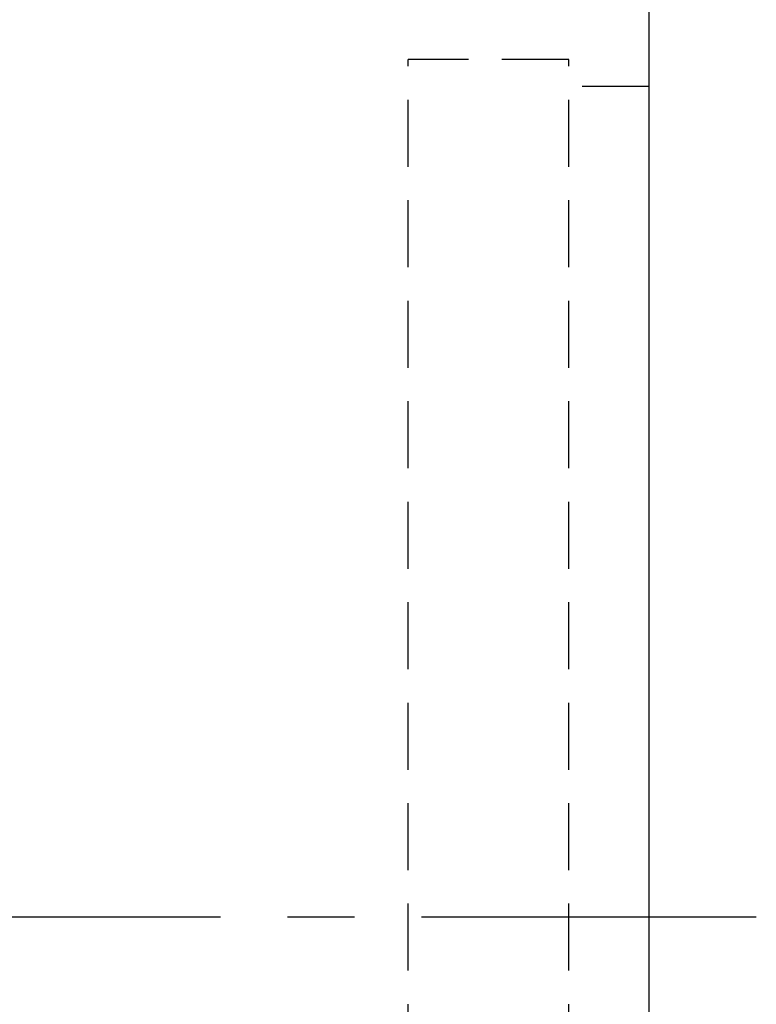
# Model space of a CAD drawing. Extents: x 249 to 715, y -91 to 372.
# Tile 48 of 49: x 675 to 689, y 89 to 108. Entities that reach past the tile are written whole.
import ezdxf

# ---------------------------------------------------------------- set-up
doc = ezdxf.new("R2010")
doc.units = 0
doc.header["$MEASUREMENT"] = 0
doc.linetypes.add('CENTER', pattern=[2, 1.25, -0.25, 0.25, -0.25])
doc.linetypes.add('HIDDEN', pattern=[0.375, 0.25, -0.125])
for name, color, linetype in [('CEN', 1, 'CENTER'), ('HID', 2, 'HIDDEN'), ('OUT', 3, 'CONTINUOUS')]:
    doc.layers.add(name, color=color, linetype=linetype)

msp = doc.modelspace()

# ---------------------------------------------------------------- linework, layer by layer
at = {"layer": 'CEN', "color": 7, "ltscale": 5}
msp.add_line((689.223, 91.07), (634.223, 91.07), dxfattribs=at)
at = {"layer": 'HID', "color": 7, "ltscale": 5}
for p, q in [((682.723, 75.07), (682.723, 107.07)), ((685.723, 107.07), (682.723, 107.07)), ((685.723, 75.07), (685.723, 107.07)), ((687.223, 106.57), (685.723, 106.57))]:
    msp.add_line(p, q, dxfattribs=at)
at = {"layer": 'OUT', "color": 7, "ltscale": 5}
msp.add_line((687.223, 72.07), (687.223, 110.07), dxfattribs=at)

doc.saveas('drawing.dxf')
